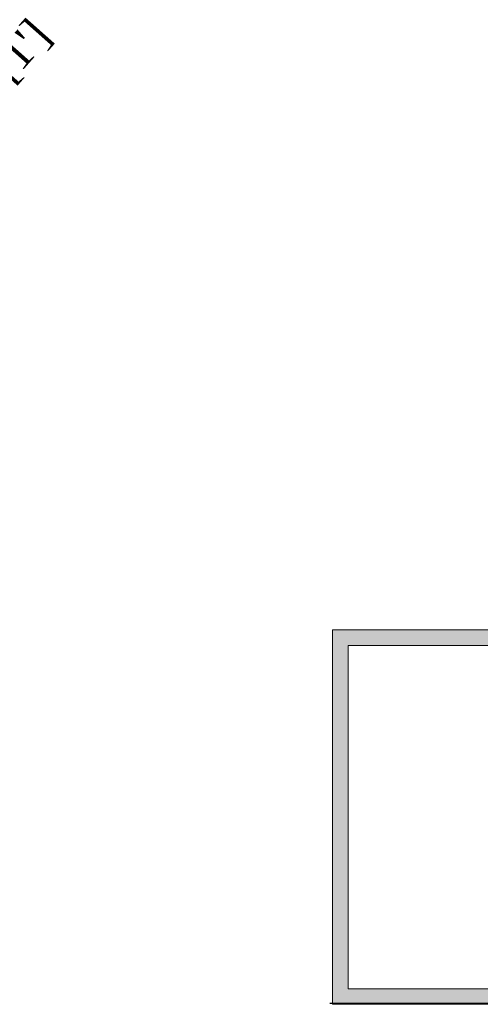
# Model space of a CAD drawing. Header units: millimetres. Extents: x 31882 to 271790, y -35693 to 24917.
# Tile 246 of 256: x 99880 to 100622, y 15767 to 17354. Entities that reach past the tile are written whole.
import ezdxf

# ---------------------------------------------------------------- set-up
doc = ezdxf.new("R2010")
doc.units = ezdxf.units.MM
doc.header["$MEASUREMENT"] = 0
doc.layers.add('A Equipments', color=7, linetype='Continuous', lineweight=5)
doc.layers.add('CKD Dimensions', color=3, linetype='Continuous', lineweight=0)
doc.layers.add('FAINTEQUIP', color=253, linetype='Continuous')
doc.layers.add('kitchen equip1', color=8, linetype='Continuous')
doc.styles.add('CKD_Dimension Text', font='BOOKOS.TTF', dxfattribs={"height": 50})

msp = doc.modelspace()

# ---------------------------------------------------------------- hatches: boundary and pattern name
at = {"layer": 'FAINTEQUIP'}
h = msp.add_hatch(dxfattribs=at)
h.set_pattern_fill('INSUL', color=4, scale=1.005552)
h.set_pattern_definition([(360, (-12461927.142, 890882.806), (2e-14, 9.577884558), []), (360, (-12461927.142, 890885.999), (2e-14, 9.577884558), [3.192628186, -3.192628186]), (360, (-12461927.142, 890889.192), (2e-14, 9.577884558), [3.192628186, -3.192628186])])
h.paths.add_polyline_path([(100383.9, 16370.5), (100383.9, 15767.1), (100987.2, 15767.1), (100987.2, 16370.5)])
edge = h.paths.add_edge_path(flags=16)
edge.add_line((100383.9, 16370.5), (100886.7, 16370.5))
h.paths.add_polyline_path([(100962.1, 16345.3), (100409.1, 16345.3), (100409.1, 15792.3), (100962.1, 15792.3)], flags=16)

# ---------------------------------------------------------------- linework, layer by layer
at = {"layer": 'A Equipments'}
for p, q in [((100409.1, 15792.3, 59.3), (100962.1, 15792.3, 59.3)), ((100383.9, 15767.1, 59.3), (100987.2, 15767.1, 59.3))]:
    msp.add_line(p, q, dxfattribs=at)
at = {"layer": 'CKD Dimensions', "ltscale": 0.25}
for points in [[(100383.9, 16370.5), (100383.9, 15767.1), (100987.2, 15767.1), (100987.2, 16370.5)], [(100962.1, 16345.3), (100409.1, 16345.3), (100409.1, 15792.3), (100962.1, 15792.3)]]:
    msp.add_lwpolyline(points, close=True, dxfattribs=at)
msp.add_lwpolyline([(100383.9, 16370.5), (100886.7, 16370.5)], dxfattribs=at)
at = {"layer": 'kitchen equip1'}
msp.add_line((100983.1, 15768.4, 4538.2), (100379.7, 15768.4, 4538.2), dxfattribs=at)

# ---------------------------------------------------------------- texts
at = {"color": 7, "ltscale": 0.25, "insert": (99883.8, 17301.4), "char_height": 50, "attachment_point": 5, "rotation": 48.46, "style": 'CKD_Dimension Text'}
msp.add_mtext("\\A1;[1']", dxfattribs=at)

doc.saveas('drawing.dxf')
